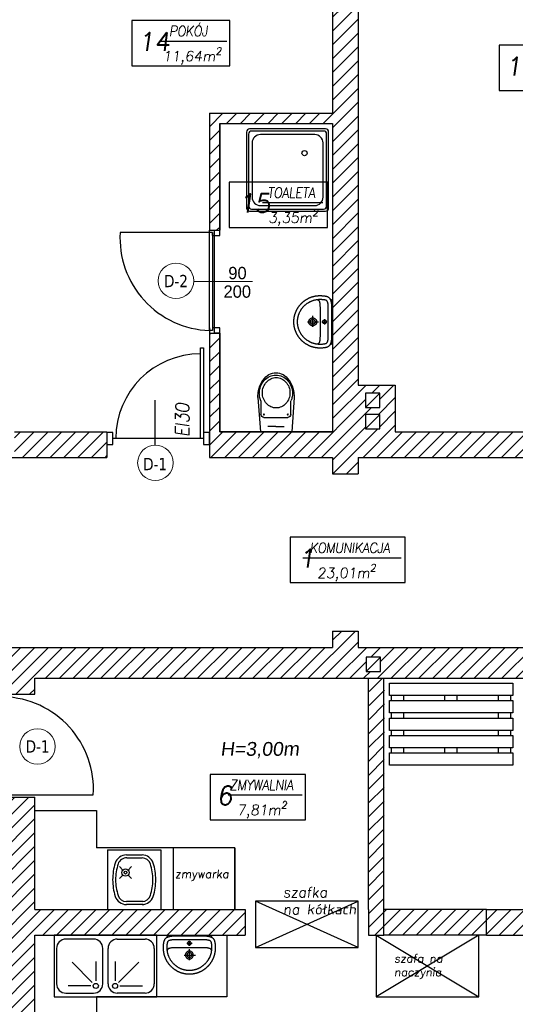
# Model space of a CAD drawing. Header units: millimetres. Extents: x -486876 to 553054, y -140324 to 834178.
# Tile 40 of 155: x -146726 to -141899, y 66696 to 76279. Entities that reach past the tile are written whole.
import ezdxf
from ezdxf.enums import TextEntityAlignment as Align

# ---------------------------------------------------------------- set-up
doc = ezdxf.new("R2010")
doc.units = ezdxf.units.MM
doc.linetypes.add('DASH2', pattern=[0.75, 0.5, -0.25])
for name, color, linetype, lineweight in [('_XREF', 252, 'DASH2', 13), ('XREF$0$okna', 8, 'Continuous', 20), ('XREF$0$ściana nośna', 8, 'Continuous', 30)]:
    doc.layers.add(name, color=color, linetype=linetype, lineweight=lineweight)
for name, color, linetype in [('XREF$0$A-ARM', 8, 'Continuous'), ('XREF$0$ArchiCAD', 8, 'Continuous'), ('XREF$0$DRZWI', 8, 'Continuous'), ('XREF$0$MEBLE', 8, 'Continuous'), ('XREF$0$MEBLE_ŁAZIENKOWE_I_KUCHENNE', 8, 'Continuous'), ('XREF$0$nowe ściany', 8, 'Continuous'), ('XREF$0$OPIS', 8, 'Continuous'), ('XREF$0$OPISY', 8, 'Continuous'), ('XREF$0$Ppoż', 20, 'Continuous'), ('XREF$0$WYMIARY', 9, 'Continuous'), ('XREF$0$WYPEŁNIENIA', 8, 'Continuous'), ('XREF$0$ŚCIANY', 8, 'Continuous')]:
    doc.layers.add(name, color=color, linetype=linetype)
doc.styles.add('XREF$0$APLUS', font='arial.ttf', dxfattribs={"width": 0.6})
doc.styles.add('XREF$0$GENERATED_STYLE_1', font='txt')
doc.styles.add('XREF$0$ROMANS', font='romans.shx')
doc.styles.add('XREF$0$Standard', font='arial.ttf')
doc.styles.add('XREF$0$Verdana 0.8', font='verdana.ttf', dxfattribs={"width": 0.8})

# ---------------------------------------------------------------- blocks, each defined once
blk = doc.blocks.new('XREF$0$ubi012_r')
for p, q in [((-2.32, 33.16), (0, 0)), ((0.86, 16.83), (0.86, 29.35)), ((30.16, 29.17), (30.16, 16.83)), ((33.07, 33.16), (30.34, 0)), ((27.13, 13.79), (3.9, 13.79)), ((30.34, 0), (0, 0)), ((15.37, 5.06), (7.45, 5.06)), ((15.37, 5.06), (23.29, 5.06))]:
    blk.add_line(p, q)
for centre in [(3.9, 16.83), (27.13, 16.83)]:
    blk.add_circle(centre, 0.506)
for centre, radius, start, end in [((20.78, 37.1), 22.27, 133.17767, 154.62576), ((16.63, 38.41), 17.03, 126.52593, 148.9267), ((16.15, 38.74), 14.19, 126.52593, 148.9267), ((16.19, 42.02), 15.54, 105.94452, 133.25421), ((15.64, 39.74), 15.37, 102.49464, 126.4967), ((15.32, 39.85), 12.81, 102.49464, 126.4967), ((15.37, 44.42), 13.01, 74.61479, 105.38521), ((15.46, 40.39), 14.7, 77.63332, 102.36668), ((15.17, 40.39), 12.25, 77.63332, 102.36668), ((15.02, 39.85), 12.81, 53.5033, 77.50536), ((15.28, 39.74), 15.37, 53.5033, 77.50536), ((14.56, 42.02), 15.54, 46.74579, 74.05548), ((14.19, 38.74), 14.19, 31.0733, 53.47407), ((14.28, 38.41), 17.03, 31.0733, 53.47407), ((9.97, 37.1), 22.27, 25.37424, 46.82233), ((27.53, 33.76), 29.8, 154.37329, 172.01485), ((18.81, 37.34), 19.49, 169.76703, 190.23297), ((18.1, 37.5), 18.76, 148.86698, 169.86451), ((17.96, 37.85), 16.24, 169.76703, 190.23297), ((17.37, 37.98), 15.63, 148.86698, 169.86451), ((12.97, 37.98), 15.63, 10.13549, 31.13302), ((12.37, 37.85), 16.24, 0, 10.23297), ((12.82, 37.5), 18.76, 10.13549, 31.13302), ((3.22, 33.76), 29.8, 7.98515, 25.62671), ((12.1, 37.34), 19.49, 0, 10.23297), ((30.81, 33.16), 33.13, 171.78452, 180.10773), ((15.63, 36.6), 16.22, 189.63639, 202.72046), ((-1.67, 29.35), 2.53, 0, 22.72046), ((17.37, 37.72), 15.63, 190.13549, 211.13302), ((16.15, 36.96), 14.19, 211.0733, 233.47407), ((14.19, 36.96), 14.19, 306.52593, 328.9267), ((12.97, 37.72), 15.63, 328.86698, 349.86451), ((12.37, 37.85), 16.24, 349.76703, 0.00002), ((32.69, 29.17), 2.53, 163.15853, 180), ((-13.89, 43.27), 46.14, 343.15853, 348.2524), ((12.1, 37.34), 19.49, 349.76703, 0.00002), ((-0.06, 33.16), 33.13, 0, 8.21548), ((15.32, 35.85), 12.81, 233.5033, 257.50536), ((15.17, 35.31), 12.25, 257.63332, 282.36668), ((15.02, 35.85), 12.81, 282.49464, 306.4967), ((3.9, 16.83), 3.03, 180, 270), ((27.13, 16.83), 3.03, 270, 0)]:
    blk.add_arc(centre, radius, start, end)
blk = doc.blocks.new('XREF$0$KKP-KOLO2-B02X0201')
at = {"layer": 'XREF$0$A-ARM'}
for points in [[(-21.09, 0), (-21.12, -0.55), (-21.2, -1), (-21.34, -1.39), (-21.54, -1.76), (-21.81, -2.13), (-22.13, -2.54)], [(21.09, 0), (0, 0), (-21.09, 0)], [(22.13, -2.54), (21.81, -2.13), (21.54, -1.76), (21.34, -1.39), (21.2, -1), (21.12, -0.55), (21.09, 0)], [(25.29, -12.17), (25.29, -12.54), (25.28, -12.9), (25.27, -13.27), (25.25, -13.64), (25.22, -14), (25.19, -14.37), (25.16, -14.73), (25.12, -15.09), (25.08, -15.45), (25.03, -15.81), (24.97, -16.16), (24.91, -16.52), (24.85, -16.87), (24.78, -17.22), (24.71, -17.57), (24.63, -17.92), (24.55, -18.26), (24.46, -18.61), (24.37, -18.95), (24.27, -19.29), (24.17, -19.63), (24.06, -19.96), (23.95, -20.3), (23.83, -20.63), (23.71, -20.96), (23.59, -21.29), (23.46, -21.61), (23.33, -21.94), (23.19, -22.26), (23.05, -22.58), (22.9, -22.89), (22.75, -23.21), (22.6, -23.52), (22.44, -23.83), (22.27, -24.14), (22.11, -24.44), (21.94, -24.74), (21.76, -25.04), (21.58, -25.34), (21.4, -25.63), (21.21, -25.92), (21.02, -26.21), (20.83, -26.5), (20.63, -26.78), (20.43, -27.06), (20.22, -27.34), (20.01, -27.62), (19.8, -27.89), (19.58, -28.16), (19.36, -28.42), (19.14, -28.68), (18.91, -28.94), (18.68, -29.2), (18.45, -29.45), (18.21, -29.7), (17.97, -29.95), (17.73, -30.2), (17.48, -30.44), (17.23, -30.67), (16.98, -30.91), (16.72, -31.14), (16.46, -31.36), (16.2, -31.59), (15.93, -31.81), (15.66, -32.02), (15.39, -32.24), (15.12, -32.45), (14.84, -32.65), (14.56, -32.85), (14.28, -33.05), (13.99, -33.25), (13.7, -33.44), (13.41, -33.62), (13.12, -33.81), (12.82, -33.98), (12.52, -34.16), (12.22, -34.33), (11.91, -34.5), (11.61, -34.66), (11.3, -34.82), (10.98, -34.97), (10.67, -35.12), (10.35, -35.27), (10.03, -35.41), (9.71, -35.55), (9.39, -35.68), (9.06, -35.81), (8.74, -35.94), (8.41, -36.06), (8.07, -36.17), (7.74, -36.28), (7.4, -36.39), (7.06, -36.49), (6.72, -36.59), (6.38, -36.68), (6.04, -36.77), (5.69, -36.85), (5.35, -36.93), (5, -37), (4.65, -37.07), (4.29, -37.14), (3.94, -37.2), (3.58, -37.25), (3.23, -37.3), (2.87, -37.34), (2.51, -37.38), (2.14, -37.42), (1.78, -37.45), (1.42, -37.47), (1.05, -37.49), (0.68, -37.5), (0.31, -37.51), (-0.06, -37.51), (-0.06, -37.51), (-0.43, -37.51), (-0.8, -37.5), (-1.16, -37.49), (-1.53, -37.47), (-1.89, -37.45), (-2.26, -37.42), (-2.62, -37.38), (-2.98, -37.34), (-3.34, -37.3), (-3.7, -37.25), (-4.05, -37.2), (-4.41, -37.14), (-4.76, -37.07), (-5.11, -37), (-5.46, -36.93), (-5.81, -36.85), (-6.15, -36.77), (-6.5, -36.68), (-6.84, -36.59), (-7.18, -36.49), (-7.52, -36.39), (-7.85, -36.28), (-8.19, -36.17), (-8.52, -36.06), (-8.85, -35.94), (-9.18, -35.81), (-9.5, -35.68), (-9.83, -35.55), (-10.15, -35.41), (-10.47, -35.27), (-10.78, -35.12), (-11.1, -34.97), (-11.41, -34.82), (-11.72, -34.66), (-12.03, -34.5), (-12.33, -34.33), (-12.63, -34.16), (-12.93, -33.98), (-13.23, -33.81), (-13.52, -33.62), (-13.81, -33.44), (-14.1, -33.25), (-14.39, -33.05), (-14.67, -32.85), (-14.95, -32.65), (-15.23, -32.45), (-15.51, -32.24), (-15.78, -32.02), (-16.05, -31.81), (-16.31, -31.59), (-16.58, -31.36), (-16.84, -31.14), (-17.09, -30.91), (-17.35, -30.67), (-17.6, -30.44), (-17.84, -30.2), (-18.09, -29.95), (-18.33, -29.7), (-18.56, -29.45), (-18.8, -29.2), (-19.03, -28.94), (-19.25, -28.68), (-19.48, -28.42), (-19.7, -28.16), (-19.91, -27.89), (-20.13, -27.62), (-20.34, -27.34), (-20.54, -27.06), (-20.74, -26.78), (-20.94, -26.5), (-21.14, -26.21), (-21.33, -25.92), (-21.51, -25.63), (-21.7, -25.34), (-21.88, -25.04), (-22.05, -24.74), (-22.22, -24.44), (-22.39, -24.14), (-22.55, -23.83), (-22.71, -23.52), (-22.86, -23.21), (-23.01, -22.89), (-23.16, -22.58), (-23.3, -22.26), (-23.44, -21.94), (-23.57, -21.61), (-23.7, -21.29), (-23.83, -20.96), (-23.95, -20.63), (-24.06, -20.3), (-24.17, -19.96), (-24.28, -19.63), (-24.38, -19.29), (-24.48, -18.95), (-24.57, -18.61), (-24.66, -18.26), (-24.74, -17.92), (-24.82, -17.57), (-24.9, -17.22), (-24.96, -16.87), (-25.03, -16.52), (-25.09, -16.16), (-25.14, -15.81), (-25.19, -15.45), (-25.23, -15.09), (-25.27, -14.73), (-25.31, -14.37), (-25.34, -14), (-25.36, -13.64), (-25.38, -13.27), (-25.39, -12.9), (-25.4, -12.54), (-25.4, -12.17), (-25.4, -12.17), (-25.4, -11.8), (-25.38, -11.35), (-25.36, -10.84), (-25.33, -10.31), (-25.3, -9.77), (-25.27, -9.28), (-25.23, -8.85), (-25.19, -8.52), (-25.13, -8.07), (-25.06, -7.64), (-24.99, -7.22), (-24.91, -6.82), (-24.82, -6.44), (-24.73, -6.07), (-24.62, -5.72), (-24.51, -5.38), (-24.38, -5.06), (-24.24, -4.76), (-24.09, -4.47), (-23.93, -4.19), (-23.75, -3.93), (-23.55, -3.68), (-23.34, -3.44), (-23.11, -3.22), (-22.87, -3.01), (-22.6, -2.81), (-22.31, -2.63), (-22, -2.45), (-21.67, -2.29), (-21.32, -2.14), (-20.94, -1.99), (-20.54, -1.86), (-20.11, -1.74), (-19.66, -1.63), (-19.17, -1.53), (-19.17, -1.53), (-18.8, -1.45), (-18.41, -1.38), (-18.01, -1.32), (-17.59, -1.25), (-17.17, -1.2), (-16.73, -1.15), (-16.28, -1.1), (-15.82, -1.06), (-15.35, -1.04), (-14.87, -1.02), (-14.38, -1.01), (-0.06, -1.01), (14.27, -1.01), (14.76, -1.02), (15.23, -1.04), (15.7, -1.06), (16.16, -1.1), (16.61, -1.15), (17.05, -1.2), (17.48, -1.25), (17.9, -1.32), (18.3, -1.38), (18.69, -1.45), (19.06, -1.53), (19.54, -1.63), (20, -1.74), (20.43, -1.86), (20.83, -1.99), (21.21, -2.14), (21.56, -2.29), (21.89, -2.45), (22.2, -2.63), (22.48, -2.81), (22.75, -3.01), (23, -3.22), (23.23, -3.44), (23.44, -3.68), (23.63, -3.93), (23.81, -4.19), (23.98, -4.47), (24.13, -4.76), (24.27, -5.06), (24.39, -5.38), (24.51, -5.72), (24.61, -6.07), (24.71, -6.44), (24.79, -6.82), (24.88, -7.22), (24.95, -7.64), (25.02, -8.07), (25.08, -8.52), (25.12, -8.85), (25.15, -9.28), (25.19, -9.77), (25.22, -10.31), (25.24, -10.84), (25.27, -11.35), (25.28, -11.8), (25.29, -12.17)], [(-0.05, -33.94), (-0.61, -33.93), (-1.16, -33.92), (-1.72, -33.89), (-2.28, -33.85), (-2.7, -33.79), (-3.12, -33.73), (-3.53, -33.66), (-3.94, -33.59), (-4.34, -33.51), (-4.74, -33.42), (-5.14, -33.33), (-5.53, -33.23), (-5.93, -33.13), (-6.33, -33.02), (-6.73, -32.9), (-7.13, -32.77), (-7.53, -32.64), (-7.96, -32.47), (-8.38, -32.29), (-8.79, -32.11), (-9.2, -31.92), (-9.61, -31.73), (-10.02, -31.53), (-10.42, -31.33), (-10.8, -31.11), (-11.16, -30.89), (-11.52, -30.66), (-11.87, -30.43), (-12.22, -30.2), (-12.56, -29.97), (-12.89, -29.72), (-13.22, -29.48), (-13.55, -29.23), (-13.87, -28.97), (-14.19, -28.7), (-14.51, -28.43), (-14.82, -28.15), (-15.14, -27.86), (-15.45, -27.56), (-15.76, -27.24), (-16.06, -26.91), (-16.35, -26.58), (-16.63, -26.25), (-16.91, -25.92), (-17.17, -25.58), (-17.44, -25.24), (-17.7, -24.9), (-17.95, -24.55), (-18.2, -24.19), (-18.45, -23.82), (-18.69, -23.45), (-19.7, -21.59), (-19.87, -21.21), (-20.04, -20.83), (-20.19, -20.44), (-20.34, -20.06), (-20.49, -19.67), (-20.62, -19.28), (-20.75, -18.9), (-20.88, -18.51), (-20.99, -18.12), (-21.1, -17.73), (-21.2, -17.34), (-21.3, -16.94), (-21.38, -16.55), (-21.46, -16.15), (-21.54, -15.75), (-21.6, -15.36), (-21.66, -14.95), (-21.71, -14.55), (-21.75, -14.15), (-21.78, -13.74), (-21.81, -13.33), (-21.83, -12.92), (-21.84, -12.51), (-21.84, -12.09), (-21.84, -11.68), (-21.82, -11.26), (-21.81, -10.84), (-21.78, -10.42), (-21.76, -10), (-21.73, -9.57), (-21.69, -9.16), (-21.64, -8.74), (-21.58, -8.32), (-21.51, -7.91), (-21.43, -7.49), (-21.32, -7.09), (-21.2, -6.68), (-21.06, -6.4), (-20.88, -6.14), (-20.65, -5.9), (-20.38, -5.69), (-20.07, -5.5), (-19.73, -5.34), (-19.37, -5.2), (-18.99, -5.07), (-18.59, -4.96), (-18.17, -4.87), (-17.75, -4.8), (-17.33, -4.73), (-16.9, -4.68), (-16.49, -4.64), (-16.08, -4.61), (-15.69, -4.59), (-15.32, -4.58), (-14.98, -4.57), (-14.66, -4.56), (-14.38, -4.56), (-0.05, -4.56), (14.27, -4.56), (14.55, -4.56), (14.87, -4.57), (15.21, -4.58), (15.58, -4.59), (15.97, -4.61), (16.38, -4.64), (16.8, -4.68), (17.22, -4.73), (17.64, -4.8), (18.07, -4.87), (18.48, -4.96), (18.88, -5.07), (19.26, -5.2), (19.63, -5.34), (19.96, -5.5), (20.27, -5.69), (20.54, -5.9), (20.77, -6.14), (20.96, -6.4), (21.09, -6.68), (21.22, -7.09), (21.32, -7.49), (21.41, -7.91), (21.48, -8.32), (21.54, -8.74), (21.58, -9.16), (21.62, -9.57), (21.65, -10), (21.68, -10.42), (21.7, -10.84), (21.72, -11.26), (21.73, -11.68), (21.74, -12.09), (21.73, -12.51), (21.72, -12.92), (21.7, -13.33), (21.68, -13.74), (21.64, -14.15), (21.6, -14.55), (21.55, -14.95), (21.49, -15.36), (21.43, -15.75), (21.36, -16.15), (21.28, -16.55), (21.19, -16.94), (21.1, -17.34), (20.99, -17.73), (20.89, -18.12), (20.77, -18.51), (20.65, -18.9), (20.52, -19.28), (20.38, -19.67), (20.24, -20.06), (20.09, -20.44), (19.93, -20.83), (19.76, -21.21), (19.59, -21.59), (19.59, -21.59), (18.58, -23.45), (18.34, -23.82), (18.09, -24.19), (17.84, -24.55), (17.59, -24.9), (17.33, -25.24), (17.07, -25.58), (16.8, -25.92), (16.52, -26.25), (16.24, -26.58), (15.95, -26.91), (15.65, -27.24), (15.35, -27.56), (15.03, -27.86), (14.72, -28.15), (14.4, -28.43), (14.08, -28.7), (13.76, -28.97), (13.44, -29.23), (13.11, -29.48), (12.78, -29.72), (12.45, -29.97), (12.11, -30.2), (11.76, -30.43), (11.41, -30.66), (11.06, -30.89), (10.69, -31.11), (10.32, -31.33), (9.91, -31.53), (9.5, -31.73), (9.09, -31.92), (8.68, -32.11), (8.27, -32.29), (7.85, -32.47), (7.43, -32.64), (7.43, -32.64), (7.02, -32.77), (6.62, -32.9), (6.22, -33.02), (5.82, -33.13), (5.43, -33.23), (5.03, -33.33), (4.63, -33.42), (4.23, -33.51), (3.83, -33.59), (3.42, -33.66), (3.01, -33.73), (2.6, -33.79), (2.17, -33.85), (1.61, -33.89), (1.06, -33.92), (0.5, -33.93), (-0.05, -33.94)], [(-2.61, -7.95), (2.52, -7.95)], [(-0.04, -6.08), (0.43, -6.14), (0.85, -6.32), (1.21, -6.6), (1.49, -6.96), (1.67, -7.38), (1.73, -7.86), (1.67, -8.33), (1.49, -8.75), (1.21, -9.11), (0.85, -9.39), (0.43, -9.57), (-0.04, -9.63), (-0.51, -9.57), (-0.94, -9.39), (-1.3, -9.11), (-1.58, -8.75), (-1.75, -8.33), (-1.82, -7.86), (-1.75, -7.38), (-1.58, -6.96), (-1.3, -6.6), (-0.94, -6.32), (-0.51, -6.14), (-0.04, -6.08)], [(-0.05, -10.45), (-0.05, -5.48)], [(-21.62, -15.21), (-21.58, -14.99), (-21.53, -14.78), (-21.48, -14.58), (-21.41, -14.39), (-21.33, -14.21), (-21.24, -14.04), (-21.14, -13.87), (-21.02, -13.72), (-20.88, -13.57), (-20.72, -13.43), (-20.55, -13.3), (-20.35, -13.18), (-20.14, -13.06), (-19.9, -12.95), (-19.63, -12.85), (-19.34, -12.76), (-19.02, -12.67), (-18.67, -12.6), (-18.29, -12.53), (-17.88, -12.46), (-17.43, -12.4), (-16.96, -12.35), (-16.44, -12.31), (-15.89, -12.27), (-15.3, -12.24), (-14.67, -12.21), (-14, -12.19), (-13.28, -12.18), (-12.52, -12.17), (-11.72, -12.17)], [(-11.72, -12.17), (-0.06, -12.17), (11.6, -12.17)], [(-0.06, -15.43), (0.33, -15.45), (0.71, -15.51), (1.07, -15.6), (1.42, -15.73), (1.75, -15.89), (2.06, -16.08), (2.36, -16.3), (2.63, -16.55), (2.87, -16.82), (3.09, -17.11), (3.28, -17.43), (3.44, -17.76), (3.57, -18.11), (3.66, -18.47), (3.72, -18.85), (3.74, -19.24), (3.72, -19.62), (3.66, -20), (3.57, -20.36), (3.44, -20.71), (3.28, -21.05), (3.09, -21.36), (2.87, -21.65), (2.63, -21.92), (2.36, -22.17), (2.06, -22.39), (1.75, -22.58), (1.42, -22.74), (1.07, -22.87), (0.71, -22.96), (0.33, -23.02), (-0.06, -23.04), (-0.45, -23.02), (-0.82, -22.96), (-1.19, -22.87), (-1.54, -22.74), (-1.87, -22.58), (-2.18, -22.39), (-2.48, -22.17), (-2.75, -21.92), (-2.99, -21.65), (-3.21, -21.36), (-3.4, -21.05), (-3.56, -20.71), (-3.69, -20.36), (-3.78, -20), (-3.84, -19.62), (-3.86, -19.24), (-3.84, -18.85), (-3.78, -18.47), (-3.69, -18.11), (-3.56, -17.76), (-3.4, -17.43), (-3.21, -17.11), (-2.99, -16.82), (-2.75, -16.55), (-2.48, -16.3), (-2.18, -16.08), (-1.87, -15.89), (-1.54, -15.73), (-1.19, -15.6), (-0.82, -15.51), (-0.45, -15.45), (-0.06, -15.43)], [(-0.06, -16.9), (0.36, -16.94), (0.75, -17.05), (1.12, -17.22), (1.44, -17.45), (1.72, -17.73), (1.95, -18.06), (2.13, -18.42), (2.23, -18.82), (2.27, -19.24), (2.23, -19.65), (2.13, -20.05), (1.95, -20.41), (1.72, -20.74), (1.44, -21.02), (1.12, -21.25), (0.75, -21.42), (0.36, -21.53), (-0.06, -21.57), (-0.48, -21.53), (-0.87, -21.42), (-1.23, -21.25), (-1.56, -21.02), (-1.84, -20.74), (-2.07, -20.41), (-2.24, -20.05), (-2.35, -19.65), (-2.39, -19.24), (-2.35, -18.82), (-2.24, -18.42), (-2.07, -18.06), (-1.84, -17.73), (-1.56, -17.45), (-1.23, -17.22), (-0.87, -17.05), (-0.48, -16.94), (-0.06, -16.9)], [(-0.06, -24.21), (-0.06, -13.57)], [(11.6, -12.17), (12.41, -12.17), (13.17, -12.18), (13.88, -12.19), (14.55, -12.21), (15.18, -12.24), (15.78, -12.27), (16.33, -12.31), (16.84, -12.35), (17.32, -12.4), (17.77, -12.46), (18.18, -12.53), (18.56, -12.6), (18.9, -12.67), (19.22, -12.76), (19.52, -12.85), (19.78, -12.95), (20.02, -13.06), (20.24, -13.18), (20.44, -13.3), (20.61, -13.43), (20.76, -13.57), (20.9, -13.72), (21.02, -13.87), (21.13, -14.04), (21.22, -14.21), (21.3, -14.39), (21.36, -14.58), (21.42, -14.78), (21.47, -14.99), (21.51, -15.21)], [(4.89, -19.26), (-5.94, -19.26)]]:
    blk.add_lwpolyline(points, dxfattribs=at)
blk = doc.blocks.new('XREF')
at = {"layer": 'XREF$0$WYPEŁNIENIA'}
h = blk.add_hatch(dxfattribs=at)
h.set_pattern_fill('ANSI31', color=256, scale=3)
h.set_pattern_definition([(45, (-52999.899, 13162.694), (-6.7351921, 6.7351921), [])])
h.paths.add_polyline_path([(5376.11, 10651.78), (5336.75, 10651.78), (5336.75, 10611.78), (5376.11, 10611.78)])
h.paths.add_polyline_path([(5806.69, 10651.78), (5486.11, 10651.78), (5486.11, 10611.78), (5541.69, 10611.78), (5541.69, 10491.78), (5566.69, 10491.78), (5566.69, 10611.78), (5766.69, 10611.78), (5766.69, 10481.78), (5766.69, 10471.78), (5766.69, 10346.78), (5739.69, 10346.78), (5739.69, 10336.78), (5766.69, 10336.78), (5766.69, 10322.47), (5806.69, 10322.47)])
h.paths.add_polyline_path([(5566.69, 10391.78), (5556.69, 10391.78), (5541.69, 10391.78), (5541.69, 10295.78), (5566.69, 10295.78), (5566.69, 10336.78), (5739.69, 10336.78), (5739.69, 10346.78), (5566.69, 10346.78)])
h.paths.add_polyline_path([(5566.69, 10295.78), (5541.69, 10295.78), (5541.69, 10195.78), (5566.69, 10195.78)])
h.paths.add_polyline_path([(5558.62, 10157.37), (5572.62, 10157.37), (5572.62, 10143.37), (5558.62, 10143.37)], flags=16)
edge = h.paths.add_edge_path(flags=16)
edge.add_arc((5565.62, 10150.37), 7, 0, 360)
h.paths.add_polyline_path([(5806.69, 10212.47), (5766.69, 10212.47), (5766.69, 10121.78), (5688.72, 10121.78), (5688.72, 10096.78), (5766.69, 10096.78), (5766.69, 10027.67), (5806.69, 10027.67), (5806.69, 10029.35)])
h.paths.add_polyline_path([(5806.69, 9917.67), (5766.69, 9917.67), (5766.69, 9911.78), (5683.24, 9911.78), (5683.24, 9881.78), (5766.69, 9881.78), (5766.69, 9779.12), (5806.69, 9779.12)])
h.paths.add_polyline_path([(5157.25, 9881.78), (5142.25, 9881.78), (5141.56, 9712.78), (5141.56, 9656.78), (5141.56, 9631.78), (5156.56, 9631.78), (5156.56, 9712.78)])
h.paths.add_polyline_path([(5256.56, 9656.78), (5156.56, 9656.78), (5156.56, 9631.78), (5256.56, 9631.78)])
h.paths.add_polyline_path([(5451.56, 9666.86), (5426.56, 9666.86), (5426.56, 9656.78), (5256.56, 9656.78), (5256.56, 9631.78), (5426.56, 9631.78), (5451.56, 9631.78)])
h.paths.add_polyline_path([(5806.69, 9779.12), (5766.69, 9779.12), (5766.69, 9756.28), (5806.69, 9756.28)])
h.paths.add_polyline_path([(5806.69, 9563.42), (5766.69, 9563.42), (5766.69, 9361.43), (5605.18, 9361.43), (5605.18, 9321.43), (5766.69, 9321.43), (5766.69, 9268.64), (5806.69, 9268.64)])
h.paths.add_polyline_path([(5806.69, 9646.28), (5766.69, 9646.28), (5766.69, 9563.42), (5806.69, 9563.42)])
h.paths.add_polyline_path([(5495.18, 9361.43), (5463.86, 9361.43), (5451.56, 9361.43), (5451.56, 9481.78), (5426.56, 9481.78), (5426.56, 9361.43), (5366.74, 9361.43), (5366.74, 9321.43), (5495.18, 9321.43)])
h.paths.add_polyline_path([(5256.74, 9361.43), (4971.58, 9361.43), (4971.58, 9321.43), (5256.74, 9321.43)])
h.paths.add_polyline_path([(4861.58, 9361.43), (4816.56, 9361.43), (4816.56, 9450.58), (4776.56, 9450.58), (4776.56, 9361.43), (4714.92, 9361.43), (4714.92, 9321.43), (4861.58, 9321.43)])
h.paths.add_polyline_path([(4604.92, 9361.43), (4411.55, 9361.43), (4411.55, 9321.43), (4604.92, 9321.43)])
h.paths.add_polyline_path([(4411.55, 9361.43), (4406.56, 9361.43), (4406.56, 9411.43), (4366.56, 9411.43), (4366.56, 9361.43), (4171.56, 9361.43), (4171.56, 9321.43), (4411.55, 9321.43)])
h.paths.add_polyline_path([(4816.56, 9631.78), (5021.56, 9631.78), (5021.56, 9656.78), (4816.56, 9656.78), (4816.56, 9766.19), (4776.56, 9766.19), (4776.56, 9563.42), (4816.56, 9563.42)])
h.paths.add_polyline_path([(4816.56, 9563.42), (4776.56, 9563.42), (4776.56, 9510.58), (4816.56, 9510.58)])
h.paths.add_polyline_path([(5806.69, 9158.64), (5766.69, 9158.64), (5766.69, 9112.7), (5806.69, 9112.7)])
h.paths.add_polyline_path([(4783.69, 9911.78), (4771.69, 9911.78)])
h.paths.add_polyline_path([(4886.69, 10121.78), (4796.69, 10121.78), (4796.69, 10096.78), (4886.69, 10096.78)])
h.paths.add_polyline_path([(5434.52, 10096.78), (5434.52, 10121.78), (5409.69, 10121.78), (5409.81, 10096.78)])
h.paths.add_polyline_path([(5535.02, 10121.78), (5535.02, 10108.85), (5535.02, 10108.85), (5535.02, 10096.78), (5588.72, 10096.78), (5588.72, 10121.78), (5575.42, 10121.78), (5575.42, 10162.36), (5566.69, 10162.36), (5566.69, 10195.78), (5541.69, 10195.78), (5541.69, 10121.78)])
h = blk.add_hatch(dxfattribs=at)
h.set_pattern_fill('ANSI31', color=256, scale=3)
h.set_pattern_definition([(45, (428.967, 8619.944), (-6.735192, 6.735192), [])])
h.paths.add_polyline_path([(5131.69, 10611.78), (5226.75, 10611.78), (5226.75, 10651.78), (5034.68, 10651.78), (5034.68, 10611.78), (5106.69, 10611.78), (5106.69, 10492.03), (5131.69, 10480.17)])
h.paths.add_polyline_path([(5131.69, 10480.17), (5106.69, 10492.03), (5106.69, 10431.78), (4986.69, 10431.78), (4986.69, 10329.91), (4986.69, 10317.78), (4996.69, 10317.78), (4996.69, 10329.91), (4996.69, 10421.78), (5106.69, 10421.78), (5106.69, 10121.78), (4996.69, 10121.78), (4996.69, 10217.78), (4986.69, 10217.78), (4986.69, 10096.78), (5106.69, 10096.78), (5106.69, 10080.78), (5131.69, 10080.78), (5131.69, 10096.78), (5309.81, 10096.78), (5309.81, 10121.78), (5167.64, 10121.78), (5167.64, 10167.09), (5131.69, 10167.09)])
h.paths.add_polyline_path([(5138.63, 10159.36), (5152.63, 10159.36), (5152.63, 10145.36), (5138.63, 10145.36)], flags=16)
h.paths.add_polyline_path([(5138.63, 10138.66), (5152.63, 10138.66), (5152.63, 10124.66), (5138.63, 10124.66)], flags=16)
h.paths.add_polyline_path([(5342.2, 9911.78), (5131.69, 9911.78), (5131.69, 9927.78), (5106.69, 9927.78), (5106.69, 9911.78), (4754.5, 9911.78), (4743.77, 9881.78), (4776.56, 9881.78), (4776.56, 9866.19), (4786.56, 9866.19), (4816.56, 9866.19), (4816.56, 9881.78), (5141.56, 9881.78), (5156.56, 9881.78), (5336.01, 9881.78)])
h.paths.add_polyline_path([(5139.23, 9902.34), (5153.23, 9902.34), (5153.23, 9888.34), (5139.23, 9888.34)], flags=16)
h.paths.add_polyline_path([(5583.24, 9911.78), (5342.2, 9911.78), (5336.01, 9881.78), (5426.56, 9881.78), (5426.56, 9766.86), (5451.56, 9766.86), (5451.56, 9821.78), (5566.69, 9821.78), (5566.69, 9881.78), (5583.24, 9881.78)])
h.paths.add_polyline_path([(5504.63, 9871.77), (5518.63, 9871.77), (5518.63, 9857.77), (5504.63, 9857.77)], flags=16)
h.paths.add_polyline_path([(5518.63, 9864.77, -1), (5504.63, 9864.77, -1)], flags=16)
at = {"layer": 'XREF$0$DRZWI', "ltscale": 0.8}
blk.add_line((4933.75, 10108.73), (4933.75, 10152.58), dxfattribs=at)
at = {"layer": 'XREF$0$DRZWI'}
for p in [(4977.87, 10115.16), (4895.52, 10115.16)]:
    blk.add_line(p, (4892.58, 10115.16), dxfattribs=at)
for points in [[(4989.69, 10312.78), (4989.69, 10315.78), (4899.69, 10315.78), (4899.69, 10315.78)], [(4989.69, 10315.78), (4989.69, 10220.28), (4986.69, 10220.28), (4986.69, 10220.28), (4986.61, 10317.78)], [(4989.69, 10312.78), (4996.69, 10312.78), (4996.69, 10317.78)], [(4986.69, 10222.78), (4986.69, 10217.78), (4996.69, 10217.78), (4996.69, 10222.78)], [(4996.69, 10222.78), (4989.78, 10222.78)], [(4980.81, 10115.16), (4977.87, 10115.16), (4977.87, 10203.35), (4980.81, 10203.35), (4980.81, 10121.04), (4980.81, 10109.28), (4986.69, 10109.28), (4986.69, 10121.04), (4980.81, 10121.04)], [(4783.56, 9771.19), (4783.56, 9768.19), (4873.56, 9768.19), (4873.56, 9768.19)]]:
    blk.add_lwpolyline(points, dxfattribs=at)
at = {"layer": 'XREF$0$DRZWI', "ltscale": 0.8}
blk.add_lwpolyline([(4892.58, 10121.04), (4886.69, 10121.04), (4886.69, 10109.28), (4892.58, 10109.28)], close=True, dxfattribs=at)
at = {"layer": 'XREF$0$DRZWI'}
for centre, radius, start, end in [((4989.64, 10310.34), 90.11, 176.53875, 268.12796), ((4977.87, 10115.16), 82.35, 90, 180), ((4783.61, 9773.63), 90.11, 356.53875, 88.12796)]:
    blk.add_arc(centre, radius, start, end, dxfattribs=at)
at = {"layer": 'XREF$0$MEBLE'}
for p, q in [((4816.56, 9753.09), (4876.56, 9753.09)), ((4876.56, 9753.09), (4876.56, 9716.78)), ((5011.35, 9716.78), (4876.56, 9716.78)), ((5011.35, 9656.78), (5011.35, 9716.78)), ((5003.66, 9631.78), (5003.66, 9571.78)), ((5149.06, 9631.78), (5149.06, 9571.78)), ((5249.06, 9631.78), (5149.06, 9571.78)), ((5149.06, 9631.78), (5249.06, 9571.78)), ((5249.06, 9571.78), (5249.06, 9631.78)), ((4873.82, 9627.89), (4846.82, 9627.89)), ((4896.93, 9627.89), (4923.93, 9627.89)), ((4837.82, 9618.89), (4837.82, 9584.39)), ((4882.82, 9584.39), (4882.82, 9618.89)), ((4887.93, 9584.39), (4887.93, 9618.89)), ((4932.93, 9618.89), (4932.93, 9584.39)), ((4872.6, 9585.76), (4852.99, 9605.33)), ((4875.97, 9606.21), (4875.99, 9587.16)), ((4894.77, 9606.21), (4894.75, 9587.16)), ((4898.15, 9585.76), (4917.76, 9605.33)), ((4846.82, 9575.39), (4873.82, 9575.39)), ((4871.2, 9582.36), (4849.12, 9582.34)), ((4923.93, 9575.39), (4896.93, 9575.39)), ((4899.55, 9582.36), (4921.62, 9582.34)), ((4876.56, 9571.78), (4876.56, 9421.43)), ((5003.66, 9571.78), (4876.56, 9571.78)), ((5149.06, 9571.78), (5249.06, 9571.78))]:
    blk.add_line(p, q, dxfattribs=at)
at = {"layer": 'XREF$0$MEBLE', "ltscale": 1.2}
for p, q in [((4887.38, 9714.66), (4887.38, 9656.78)), ((4887.38, 9714.66), (4939.26, 9714.66)), ((4905.76, 9709.83), (4921.06, 9709.83)), ((4905.76, 9709.83), (4921.06, 9709.83)), ((4939.26, 9714.66), (4939.26, 9656.78)), ((4939.26, 9714.66), (4939.26, 9656.78)), ((4902.43, 9695.13), (4899.12, 9698.44)), ((4902.43, 9695.13), (4899.12, 9698.44)), ((4906.33, 9706.94), (4921.06, 9706.94)), ((4906.33, 9706.94), (4921.06, 9706.94)), ((4907.43, 9695.13), (4910.74, 9698.44)), ((4907.43, 9695.13), (4910.74, 9698.44)), ((4902.42, 9690.12), (4899.12, 9686.82)), ((4902.42, 9690.12), (4899.12, 9686.82)), ((4907.43, 9690.13), (4910.74, 9686.82)), ((4907.43, 9690.13), (4910.74, 9686.82)), ((4922.21, 9664.49), (4905.76, 9664.49)), ((4922.21, 9664.49), (4905.76, 9664.49)), ((4922.21, 9661.6), (4905.76, 9661.6)), ((4922.21, 9661.6), (4905.76, 9661.6))]:
    blk.add_line(p, q, dxfattribs=at)
at = {"layer": 'XREF$0$MEBLE', "lineweight": 25, "ltscale": 1.2}
for p, q in [((4951.35, 9716.78), (4951.35, 9656.78)), ((5011.35, 9716.78), (5011.35, 9656.78)), ((5031.39, 9619.83), (5131.39, 9664.83)), ((5131.39, 9619.83), (5031.39, 9664.83))]:
    blk.add_line(p, q, dxfattribs=at)
at = {"layer": 'XREF$0$MEBLE', "ltscale": 1.2}
for points in [[(5102.8, 10339.38), (5102.8, 10413.38, 0.414214), (5099.8, 10416.38), (5025.8, 10416.38, 0.414214), (5022.8, 10413.38), (5022.8, 10339.38, 0.414214), (5025.8, 10336.38), (5099.8, 10336.38, 0.414214)], [(5100.8, 10341.38), (5100.8, 10411.38, 0.414214), (5097.8, 10414.38), (5027.8, 10414.38, 0.414214), (5024.8, 10411.38), (5024.8, 10341.38, 0.414214), (5027.8, 10338.38), (5097.8, 10338.38, 0.414214)], [(5097.3, 10349.88), (5097.3, 10402.88, 0.414214), (5089.3, 10410.88), (5036.3, 10410.88, 0.414214), (5028.3, 10402.88), (5028.3, 10349.88, 0.414214), (5036.3, 10341.88), (5089.3, 10341.88, 0.414214)]]:
    blk.add_lwpolyline(points, format="xyb", close=True, dxfattribs=at)
at = {"layer": 'XREF$0$MEBLE', "lineweight": 25, "ltscale": 1.2}
blk.add_lwpolyline([(5131.39, 9664.83), (5031.39, 9664.83), (5031.39, 9619.83), (5131.39, 9619.83)], close=True, dxfattribs=at)
at = {"layer": 'XREF$0$MEBLE'}
blk.add_lwpolyline([(4935.37, 9631.78), (4835.37, 9631.78), (4835.37, 9571.78), (4935.37, 9571.78)], close=True, dxfattribs=at)
at = {"layer": 'XREF$0$MEBLE', "ltscale": 1.2}
for centre, radius in [((5079.31, 10392.9), 2.5), ((4904.93, 9692.63), 3.54), ((4904.93, 9692.63), 3.54), ((4904.93, 9692.63), 1.42), ((4904.93, 9692.63), 1.42)]:
    blk.add_circle(centre, radius, dxfattribs=at)
at = {"layer": 'XREF$0$MEBLE'}
for centre in [(4876, 9582.36), (4894.75, 9582.36)]:
    blk.add_circle(centre, 2.5, dxfattribs=at)
at = {"layer": 'XREF$0$MEBLE', "ltscale": 1.2}
for centre, radius, start, end in [((4905.76, 9698.47), 11.38, 90, 162.20419), ((4905.76, 9698.47), 11.38, 90, 162.20419), ((4921.06, 9698.45), 11.38, 17.79581, 90), ((4921.06, 9698.45), 11.38, 17.79581, 90), ((4945.45, 9685.74), 53.06, 162.20419, 180), ((4945.45, 9685.74), 53.06, 162.20419, 180), ((4945.45, 9685.74), 50.16, 162.20419, 180), ((4945.45, 9685.74), 50.16, 162.20419, 180), ((4905.76, 9698.47), 8.49, 86.16417, 162.20419), ((4905.76, 9698.47), 8.49, 86.16417, 162.20419), ((4921.06, 9698.45), 8.49, 17.79581, 90), ((4921.06, 9698.45), 8.49, 17.79581, 90), ((4881.38, 9685.72), 50.16, 360, 17.79581), ((4881.38, 9685.72), 50.16, 360, 17.79581), ((4881.38, 9685.72), 53.06, 360, 17.79581), ((4881.38, 9685.72), 53.06, 360, 17.79581), ((4945.45, 9685.74), 53.06, 180, 197.79581), ((4945.45, 9685.74), 53.06, 180, 197.79581), ((4945.45, 9685.74), 50.16, 180, 197.79581), ((4945.45, 9685.74), 50.16, 180, 197.79581), ((4881.38, 9685.72), 50.16, 342.20419, 360), ((4881.38, 9685.72), 50.16, 342.20419, 360), ((4881.38, 9685.72), 53.06, 342.20419, 360), ((4881.38, 9685.72), 53.06, 342.20419, 360), ((4905.8, 9673.03), 11.43, 197.87696, 269.78772), ((4905.8, 9673.03), 11.43, 197.87696, 269.78772), ((4905.18, 9673.78), 9.33, 180, 180.02774), ((4905.18, 9673.78), 9.33, 180, 180.02774), ((4905.8, 9673.03), 8.53, 197.9046, 269.7154), ((4905.8, 9673.03), 8.53, 197.9046, 269.7154), ((4921.06, 9672.98), 8.49, 270, 342.20419), ((4921.06, 9672.98), 8.49, 270, 342.20419), ((4921.06, 9672.98), 11.38, 270, 342.20419), ((4921.06, 9672.98), 11.38, 270, 342.20419)]:
    blk.add_arc(centre, radius, start, end, dxfattribs=at)
at = {"layer": 'XREF$0$MEBLE'}
for centre, start, end in [((4846.82, 9618.89), 89.99998, 180), ((4873.82, 9618.89), 0, 90.00002), ((4896.93, 9618.89), 89.99998, 180), ((4923.93, 9618.89), 0, 90.00002), ((4846.82, 9584.39), 180, 270.00001), ((4873.82, 9584.39), 270, 360), ((4896.93, 9584.39), 180, 270), ((4923.93, 9584.39), 269.99999, 0)]:
    blk.add_arc(centre, 9, start, end, dxfattribs=at)
at = {"layer": 'XREF$0$MEBLE_ŁAZIENKOWE_I_KUCHENNE', "ltscale": 0.1}
for points in [[(5162.09, 9865.05), (5162.09, 9877.05), (5282.09, 9877.05), (5282.09, 9865.05)], [(5162.09, 9848.05), (5162.09, 9860.05), (5282.09, 9860.05), (5282.09, 9848.05)], [(5162.09, 9831.05), (5162.09, 9843.05), (5282.09, 9843.05), (5282.09, 9831.05)], [(5162.09, 9814.05), (5162.09, 9826.05), (5282.09, 9826.05), (5282.09, 9814.05)], [(5162.09, 9797.05), (5162.09, 9809.05), (5282.09, 9809.05), (5282.09, 9797.05)]]:
    blk.add_lwpolyline(points, close=True, dxfattribs=at)
for points in [[(5164.09, 9860.05), (5164.09, 9865.05)], [(5176.09, 9860.05), (5176.09, 9865.05)], [(5216.09, 9860.05), (5216.09, 9865.05)], [(5228.09, 9860.05), (5228.09, 9865.05)], [(5268.09, 9860.05), (5268.09, 9865.05)], [(5280.09, 9860.05), (5280.09, 9865.05)], [(5164.09, 9843.05), (5164.09, 9848.05)], [(5176.09, 9843.05), (5176.09, 9848.05)], [(5268.09, 9843.05), (5268.09, 9848.05)], [(5280.09, 9843.05), (5280.09, 9848.05)], [(5164.09, 9826.05), (5164.09, 9831.05)], [(5176.09, 9826.05), (5176.09, 9831.05)], [(5268.09, 9826.05), (5268.09, 9831.05)], [(5280.09, 9826.05), (5280.09, 9831.05)], [(5164.09, 9809.05), (5164.09, 9814.05)], [(5176.09, 9809.05), (5176.09, 9814.05)], [(5216.09, 9809.05), (5216.09, 9814.05)], [(5228.09, 9809.05), (5228.09, 9814.05)], [(5268.09, 9809.05), (5268.09, 9814.05)], [(5280.09, 9809.05), (5280.09, 9814.05)]]:
    blk.add_lwpolyline(points, dxfattribs=at)
at = {"layer": 'XREF$0$nowe ściany'}
for p, q in [((4986.69, 10317.78), (4996.69, 10317.78)), ((4986.69, 10217.78), (4996.69, 10217.78)), ((4776.56, 9866.19), (4816.56, 9866.19)), ((4776.56, 9766.19), (4816.56, 9766.19)), ((5021.56, 9656.78), (5021.56, 9631.78)), ((5141.56, 9656.78), (5141.56, 9631.78)), ((5256.56, 9656.78), (5156.56, 9656.78)), ((5256.56, 9631.78), (5156.56, 9631.78))]:
    blk.add_line(p, q, dxfattribs=at)
at = {"layer": 'XREF$0$okna'}
blk.add_lwpolyline([(5028.54, 10268.03), (4971.42, 10268.03)], dxfattribs=at)
for centre in [(4954.09, 10268.55), (4934.03, 10091.46), (4819.16, 9815.41)]:
    blk.add_circle(centre, 17.28, dxfattribs=at)
at = {"layer": 'XREF$0$OPIS'}
for p, q in [((4938.59, 10501.99), (5003.57, 10501.99)), ((5038.22, 10344.77), (5097.1, 10344.77)), ((5077.6, 9999.07), (5173.43, 9999.07)), ((5005.03, 9768.33), (5076.92, 9768.33))]:
    blk.add_line(p, q, dxfattribs=at)
for points in [[(5006.55, 10521.91), (4911.03, 10521.91), (4911.03, 10477.75), (5006.55, 10477.75)], [(5364.27, 10497.91), (5268.75, 10497.91), (5268.75, 10453.75), (5364.27, 10453.75)], [(5101.52, 10364.68), (5006, 10364.68), (5006, 10320.52), (5101.52, 10320.52)], [(5177.32, 10018.99), (5065.45, 10018.99), (5065.45, 9974.83), (5177.32, 9974.83)], [(5080.13, 9788.25), (4987.51, 9788.25), (4987.51, 9744.09), (5080.13, 9744.09)]]:
    blk.add_lwpolyline(points, close=True, dxfattribs=at)
at = {"layer": 'XREF$0$WYMIARY'}
blk.add_line((5141.56, 9881.78), (5156.56, 9881.78), dxfattribs=at)
at = {"layer": 'XREF$0$ściana nośna'}
for p, q in [((5106.69, 10611.78), (5106.69, 10431.78)), ((5131.69, 10611.78), (5131.69, 10167.09)), ((4986.69, 10431.78), (5106.69, 10431.78)), ((4986.69, 10431.78), (4986.69, 10329.91)), ((4996.69, 10421.78), (5106.69, 10421.78)), ((4996.69, 10421.78), (4996.69, 10329.91)), ((5106.69, 10421.78), (5106.69, 10121.78)), ((4986.69, 10329.91), (4986.69, 10317.78)), ((4996.69, 10329.91), (4996.69, 10317.78)), ((4986.69, 10217.78), (4986.69, 10096.78)), ((4996.69, 10217.78), (4996.69, 10121.78)), ((5131.69, 10167.09), (5167.64, 10167.09)), ((5167.64, 10167.09), (5167.64, 10121.78)), ((4796.69, 10121.78), (4886.69, 10121.78)), ((4886.69, 10121.78), (4886.69, 10096.78)), ((4996.69, 10121.78), (5106.69, 10121.78)), ((5167.64, 10121.78), (5309.81, 10121.78)), ((4771.69, 10096.78), (4886.69, 10096.78)), ((4986.69, 10096.78), (5106.69, 10096.78)), ((5106.69, 10096.78), (5106.69, 10080.78)), ((5131.69, 10096.78), (5309.81, 10096.78)), ((5131.69, 10096.78), (5131.69, 10080.78)), ((5106.69, 10080.78), (5131.69, 10080.78)), ((5106.69, 9927.78), (5131.69, 9927.78)), ((5106.69, 9927.78), (5106.69, 9911.78)), ((5131.69, 9927.78), (5131.69, 9911.78)), ((4436.69, 9911.78), (5106.69, 9911.78)), ((5131.69, 9911.78), (5583.24, 9911.78)), ((4816.56, 9881.78), (5141.56, 9881.78)), ((4816.56, 9866.19), (4816.56, 9881.78)), ((5141.56, 9712.78), (5141.56, 9881.78)), ((5156.56, 9881.78), (5426.56, 9881.78)), ((5156.56, 9712.78), (5156.56, 9881.78)), ((4816.56, 9656.78), (4816.56, 9766.19)), ((5141.56, 9656.78), (5141.56, 9712.78)), ((5156.56, 9631.78), (5156.56, 9712.78)), ((4816.56, 9656.78), (5021.56, 9656.78)), ((5256.56, 9656.78), (5426.56, 9656.78)), ((5256.56, 9631.78), (5256.56, 9656.78)), ((4816.56, 9631.78), (5021.56, 9631.78)), ((4816.56, 9510.58), (4816.56, 9631.78)), ((5141.56, 9631.78), (5156.56, 9631.78)), ((5256.56, 9631.78), (5426.56, 9631.78))]:
    blk.add_line(p, q, dxfattribs=at)
at = {"layer": 'XREF$0$ŚCIANY'}
for p, q in [((5138.63, 10145.36), (5152.63, 10159.36)), ((5138.63, 10124.66), (5152.63, 10138.66)), ((5139.23, 9888.34), (5153.23, 9902.34))]:
    blk.add_line(p, q, dxfattribs=at)
at = {"layer": 'XREF$0$ŚCIANY', "color": 181}
blk.add_lwpolyline([(5106.69, 10121.78), (4996.69, 10121.78), (4996.69, 10217.78), (4991.69, 10217.78), (4991.69, 10317.78), (4996.69, 10317.78), (4996.69, 10421.78), (5106.69, 10421.78), (5106.69, 10121.78)], dxfattribs=at)
at = {"layer": 'XREF$0$ŚCIANY'}
for points in [[(5152.63, 10145.36), (5152.63, 10159.36), (5138.63, 10159.36), (5138.63, 10145.36)], [(5152.63, 10124.66), (5152.63, 10138.66), (5138.63, 10138.66), (5138.63, 10124.66)], [(5153.23, 9888.34), (5153.23, 9902.34), (5139.23, 9902.34), (5139.23, 9888.34)]]:
    blk.add_lwpolyline(points, close=True, dxfattribs=at)
at = {"layer": 'XREF$0$A-ARM', "xscale": 1.007999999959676, "yscale": 1.007999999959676, "zscale": 1.007999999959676, "rotation": 270}
blk.add_blockref('XREF$0$KKP-KOLO2-B02X0201', (5106.69, 10228.61), dxfattribs=at)
at = {"layer": 'XREF$0$A-ARM', "xscale": -1.007999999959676, "yscale": 1.007999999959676, "zscale": 1.007999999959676}
blk.add_blockref('XREF$0$KKP-KOLO2-B02X0201', (4967.07, 9631.78), dxfattribs=at)
at = {"layer": 'XREF$0$MEBLE_ŁAZIENKOWE_I_KUCHENNE', "ltscale": 1.2, "xscale": -1}
blk.add_blockref('XREF$0$ubi012_r', (5066.86, 10121.78), dxfattribs=at)
at = {"style": 'XREF$0$APLUS'}
blk.add_attdef('70', text='', height=12.94, rotation=90, dxfattribs=at).set_placement((5846.74, 4087.03), align=Align.BOTTOM_CENTER)
blk.add_attdef('165', text='', height=12.94, rotation=90, dxfattribs=at).set_placement((5850.28, 4086.91), align=Align.TOP_CENTER)
at = {"layer": 'XREF$0$ArchiCAD', "style": 'XREF$0$GENERATED_STYLE_1'}
for s, p in [('90', (5005.08, 10266.56)), ('200', (5000.39, 10248.55))]:
    blk.add_text(s, height=12, rotation=0, dxfattribs=at).set_placement(p, align=Align.BOTTOM_LEFT)
at = {"layer": 'XREF$0$DRZWI', "style": 'XREF$0$APLUS'}
for tag, height, p in [('90', 10.59, (3968.05, 17970.78)), ('90', 10.59, (4273.69, 17907.63)), ('90', 10.59, (4647.11, 17907.63)), ('90', 10.59, (4995.74, 17907.63)), ('90', 10.59, (5345.01, 17907.63)), ('90', 8.24, (3625.86, 17450.53)), ('90', 8.24, (4282.58, 17436.64)), ('90', 8.24, (4577.82, 17436.64)), ('90', 8.24, (5003.12, 17436.64)), ('90', 8.24, (5300.95, 17436.64)), ('90', 8.24, (5625.63, 17350.96)), ('110', 12.94, (3772.73, 10725.01)), ('100', 12.94, (3763.85, 10003.38)), ('90', 10.59, (3383.41, 9921.97)), ('83', 10.59, (4118.73, 4184.03))]:
    blk.add_attdef(tag, text='', height=height, dxfattribs=at).set_placement(p, align=Align.BOTTOM_CENTER)
for tag, height, p in [('200', 10.59, (3967.95, 17967.89)), ('200', 10.59, (4273.59, 17904.74)), ('200', 10.59, (4647.01, 17904.74)), ('200', 10.59, (4995.64, 17904.74)), ('200', 10.59, (5344.91, 17904.74)), ('200', 8.24, (3625.86, 17448.28)), ('200', 8.24, (4282.58, 17434.39)), ('200', 8.24, (4577.82, 17434.39)), ('200', 8.24, (5003.12, 17434.39)), ('200', 8.24, (5300.95, 17434.39)), ('200', 8.24, (5625.63, 17348.71)), ('210', 12.94, (3772.6, 10721.48)), ('200', 12.94, (3763.85, 9999.84)), ('200', 10.59, (3383.31, 9919.08)), ('178', 10.59, (4118.62, 4181.14))]:
    blk.add_attdef(tag, text='', height=height, dxfattribs=at).set_placement(p, align=Align.TOP_CENTER)
for tag, height, p in [('205', 10.59, (4204.92, 17787.31)), ('210', 10.59, (5722.65, 17787.31)), ('210', 12.94, (4044.07, 17776.19)), ('210', 12.94, (4602.86, 17776.83)), ('210', 12.94, (4951.5, 17776.83)), ('210', 12.94, (5300.98, 17776.83)), ('210', 12.94, (3579.16, 17557.04)), ('210', 12.94, (3935.88, 17557.04)), ('210', 12.94, (4219.13, 17557.04)), ('210', 12.94, (4633.7, 17557.04)), ('210', 12.94, (4958.43, 17557.04)), ('210', 12.94, (5356.84, 17557.04)), ('210', 12.94, (5615.9, 17557.04)), ('200', 11.76, (4716.1, 10187.15)), ('200', 11.76, (4936.97, 10128.95)), ('200', 11.76, (5363.02, 10117.1)), ('210', 13.53, (3475.75, 9987.9)), ('170', 11.76, (4209.38, 4035.73))]:
    blk.add_attdef(tag, text='', height=height, rotation=90, dxfattribs=at).set_placement(p, align=Align.TOP_CENTER)
for tag, height, p in [('100', 10.59, (5719.75, 17787.41)), ('100', 12.94, (4040.53, 17776.32)), ('96', 10.59, (4202.03, 17787.41)), ('100', 12.94, (4599.33, 17776.96)), ('100', 12.94, (4947.96, 17776.96)), ('100', 12.94, (5297.45, 17776.96)), ('100', 12.94, (3575.63, 17557.16)), ('100', 12.94, (3932.34, 17557.16)), ('100', 12.94, (4215.59, 17557.16)), ('100', 12.94, (4630.17, 17557.16)), ('100', 12.94, (4954.89, 17557.16)), ('100', 12.94, (5353.3, 17557.16)), ('100', 12.94, (5612.36, 17557.16)), ('90', 11.76, (4712.89, 10187.26)), ('90', 11.76, (4933.75, 10129.07)), ('90', 11.76, (5359.81, 10117.21)), ('120', 13.53, (3472.06, 9987.9)), ('90', 11.76, (4206.17, 4035.84))]:
    blk.add_attdef(tag, text='', height=height, rotation=90, dxfattribs=at).set_placement(p, align=Align.BOTTOM_CENTER)
at = {"layer": 'XREF$0$OPIS', "attachment_point": 1, "style": 'XREF$0$Standard'}
for s, insert, char_height in [('\\A1;{\\Fromans|c238;\\Q8;\\W0.9;\\T0.95;POKÓJ}', (4947.37, 10516.62), 10), ('\\A1;{\\Fromans|c238;\\Q8;14}', (4917.35, 10510.37), 18), ('\\A1;{\\Fromans|c238;\\Q8;11,64m\\H0.7x;\\S2^ ;}', (4941.18, 10495.68), 10), ('\\A1;{\\Fromans|c238;\\Q8;16}', (5275.07, 10486.37), 18), ('\\A1;{\\Fromans|c238;\\Q8;\\W0.9;\\T0.95;TOALETA}', (5043.09, 10359.39), 10), ('\\A1;{\\Fromans|c238;\\Q8;15}', (5015.26, 10353.15), 18), ('\\A1;{\\Fromans|c238;\\Q8;3,35m\\H0.7x;\\S2^ ;}', (5044.01, 10338.45), 10), ('\\A1;{\\Fromans|c238;\\Q8;1}', (5073.82, 10007.45), 18), ('\\A1;{\\Fromans|c238;\\Q8;\\W0.9;\\T0.95;KOMUNIKACJA}', (5084.08, 10013.7), 10), ('\\A1;{\\Fromans|c238;\\Q8;23,01m\\H0.7x;\\S2^ ;}', (5091.5, 9992.75), 10), ('\\A1;{\\Fromans|c238;\\Q8;6}', (4993.91, 9776.71), 18), ('\\A1;{\\Fromans|c238;\\Q8;\\W0.9;\\T0.95;ZMYWALNIA}', (5006.15, 9782.96), 10), ('\\A1;{\\Fromans|c238;\\Q8;7,81m\\H0.7x;\\S2^ ;}', (5013.57, 9762.01), 10)]:
    blk.add_mtext_dynamic_manual_height_columns(s, width=79.0239, gutter_width=1, heights=[0], dxfattribs=dict(at, insert=insert, char_height=char_height))
at = {"layer": 'XREF$0$OPIS', "ltscale": 1.2, "insert": (4997.29, 9819.75), "char_height": 13.44, "width": 367.7213, "attachment_point": 1, "style": 'XREF$0$Standard'}
blk.add_mtext('{\\Q7;H=3,00m}', dxfattribs=at)
at = {"layer": 'XREF$0$OPISY', "style": 'XREF$0$Verdana 0.8', "width": 0.8}
for s, p in [('D-2', (4954.09, 10268.38)), ('D-1', (4819.33, 9815.41))]:
    blk.add_text(s, height=12, rotation=360, dxfattribs=at).set_placement(p, align=Align.MIDDLE_CENTER)
at = {"layer": 'XREF$0$Ppoż', "style": 'XREF$0$Verdana 0.8', "width": 0.8}
blk.add_text('D-1', height=12, rotation=360, dxfattribs=at).set_placement((4933.77, 10090.27), align=Align.MIDDLE_CENTER)
at = {"layer": 'XREF$0$Ppoż', "insert": (4953.64, 10116.72), "char_height": 13.2, "attachment_point": 1, "rotation": 90, "style": 'XREF$0$Standard'}
blk.add_mtext_dynamic_manual_height_columns('\\A1;{\\Fromans|c238;\\Q8;\\W0.9;\\T0.95;EI30}', width=246.3904, gutter_width=1, heights=[0], dxfattribs=at)
at = {"layer": 'XREF$0$WYMIARY', "attachment_point": 1, "style": 'XREF$0$ROMANS'}
for s, insert, char_height, width in [('{\\Q7;zmywarka}', (4953.17, 9695.27), 8, 174.6276), ('{\\Q7;szafka \\Pna kółkach}', (5058.36, 9678.55), 10, 218.2844), ('{\\Q7;szafa na \\Pnaczynia}', (5166.61, 9613.16), 8, 174.6276)]:
    blk.add_mtext(s, dxfattribs=dict(at, insert=insert, char_height=char_height, width=width))

msp = doc.modelspace()

# ---------------------------------------------------------------- block references
at = {"layer": '_XREF', "xscale": 10, "yscale": 10, "zscale": 10}
msp.add_blockref('XREF', (-194744.7507, -28948.20066), dxfattribs=at)

doc.saveas('drawing.dxf')
